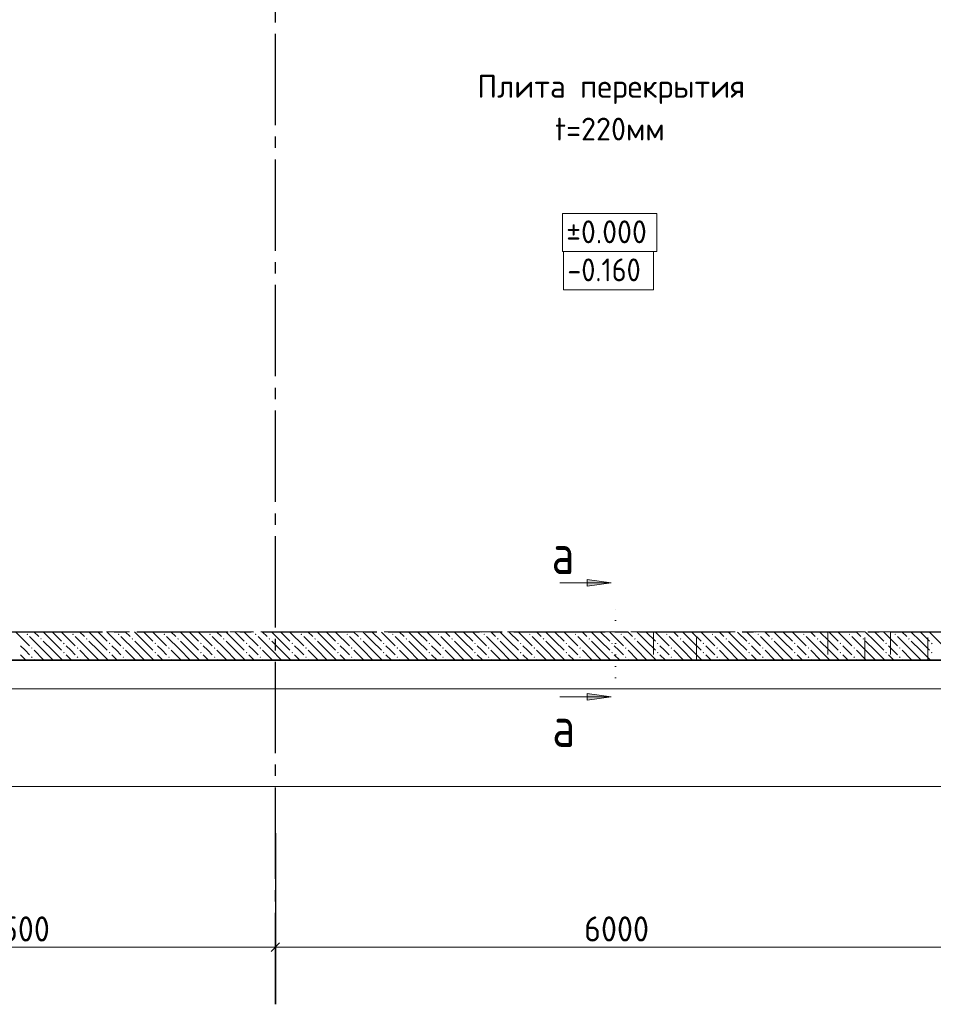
# Model space of a CAD drawing. Header units: millimetres. Extents: x 0 to 59400, y 0 to 42000.
# Tile 5 of 31: x 11574 to 19574, y 16519 to 25143. Entities that reach past the tile are written whole.
import ezdxf

# ---------------------------------------------------------------- set-up
doc = ezdxf.new("R2010")
doc.units = ezdxf.units.MM
for name, pattern in [('______2', [270, 200, -70]), ('______5', [1100, 800, -100, 100, -100]), ('______9', [100, 0, -100])]:
    doc.linetypes.add(name, pattern=pattern)
for name, color, linetype, lineweight in [('Standard', 7, 'Continuous', 25), ('ЖБ Перекрытие верхний уровень', 7, 'Continuous', 18), ('Общий01', 7, 'Continuous', 13), ('Размерная линия_ общее', 7, 'Continuous', 13)]:
    doc.layers.add(name, color=color, linetype=linetype, lineweight=lineweight)
doc.layers.add('ЖБ Стена верхний уровень', color=7, linetype='______2', lineweight=13, true_color=0x656565)
doc.layers.add('Оси', color=7, linetype='______5', lineweight=13, true_color=0x656565)
doc.styles.add('ISOCPEUR', font='txt')

msp = doc.modelspace()

# ---------------------------------------------------------------- hatches: boundary and pattern name
at = {"layer": 'ЖБ Стена верхний уровень', "linetype": 'Continuous', "lineweight": 18, "transparency": 33554687}
for points in [[(11634.1, 19759.6), (11640.6, 19766.1), (11647.1, 19759.6), (11640.6, 19753.1)], [(12034.1, 19759.6), (12040.6, 19766.1), (12047.1, 19759.6), (12040.6, 19753.1)], [(12434.1, 19759.6), (12440.6, 19766.1), (12447.1, 19759.6), (12440.6, 19753.1)], [(12834.1, 19759.6), (12840.6, 19766.1), (12847.1, 19759.6), (12840.6, 19753.1)], [(13234.1, 19759.6), (13240.6, 19766.1), (13247.1, 19759.6), (13240.6, 19753.1)], [(13634.1, 19759.6), (13640.6, 19766.1), (13647.1, 19759.6), (13640.6, 19753.1)], [(14034.1, 19759.6), (14040.6, 19766.1), (14047.1, 19759.6), (14040.6, 19753.1)], [(14434.1, 19759.6), (14440.6, 19766.1), (14447.1, 19759.6), (14440.6, 19753.1)], [(14834.1, 19759.6), (14840.6, 19766.1), (14847.1, 19759.6), (14840.6, 19753.1)], [(15234.1, 19759.6), (15240.6, 19766.1), (15247.1, 19759.6), (15240.6, 19753.1)], [(15634.1, 19759.6), (15640.6, 19766.1), (15647.1, 19759.6), (15640.6, 19753.1)], [(16034.1, 19759.6), (16040.6, 19766.1), (16047.1, 19759.6), (16040.6, 19753.1)], [(16434.1, 19759.6), (16440.6, 19766.1), (16447.1, 19759.6), (16440.6, 19753.1)], [(16834.1, 19759.6), (16840.6, 19766.1), (16847.1, 19759.6), (16840.6, 19753.1)], [(17234.1, 19759.6), (17240.6, 19766.1), (17247.1, 19759.6), (17240.6, 19753.1)], [(17634.1, 19759.6), (17640.6, 19766.1), (17647.1, 19759.6), (17640.6, 19753.1)], [(18034.1, 19759.6), (18040.6, 19766.1), (18047.1, 19759.6), (18040.6, 19753.1)], [(18434.1, 19759.6), (18440.6, 19766.1), (18447.1, 19759.6), (18440.6, 19753.1)], [(18834.1, 19759.6), (18840.6, 19766.1), (18847.1, 19759.6), (18840.6, 19753.1)], [(19234.1, 19759.6), (19240.6, 19766.1), (19247.1, 19759.6), (19240.6, 19753.1)], [(11754.1, 19719.6), (11760.6, 19726.1), (11767.1, 19719.6), (11760.6, 19713.1)], [(11954.1, 19679.6), (11960.6, 19686.1), (11967.1, 19679.6), (11960.6, 19673.1)], [(12154.1, 19719.6), (12160.6, 19726.1), (12167.1, 19719.6), (12160.6, 19713.1)], [(12354.1, 19679.6), (12360.6, 19686.1), (12367.1, 19679.6), (12360.6, 19673.1)], [(12554.1, 19719.6), (12560.6, 19726.1), (12567.1, 19719.6), (12560.6, 19713.1)], [(12754.1, 19679.6), (12760.6, 19686.1), (12767.1, 19679.6), (12760.6, 19673.1)], [(12954.1, 19719.6), (12960.6, 19726.1), (12967.1, 19719.6), (12960.6, 19713.1)], [(13154.1, 19679.6), (13160.6, 19686.1), (13167.1, 19679.6), (13160.6, 19673.1)], [(13354.1, 19719.6), (13360.6, 19726.1), (13367.1, 19719.6), (13360.6, 19713.1)], [(13554.1, 19679.6), (13560.6, 19686.1), (13567.1, 19679.6), (13560.6, 19673.1)], [(13754.1, 19719.6), (13760.6, 19726.1), (13767.1, 19719.6), (13760.6, 19713.1)], [(13954.1, 19679.6), (13960.6, 19686.1), (13967.1, 19679.6), (13960.6, 19673.1)], [(14154.1, 19719.6), (14160.6, 19726.1), (14167.1, 19719.6), (14160.6, 19713.1)], [(14354.1, 19679.6), (14360.6, 19686.1), (14367.1, 19679.6), (14360.6, 19673.1)], [(14554.1, 19719.6), (14560.6, 19726.1), (14567.1, 19719.6), (14560.6, 19713.1)], [(14754.1, 19679.6), (14760.6, 19686.1), (14767.1, 19679.6), (14760.6, 19673.1)], [(14954.1, 19719.6), (14960.6, 19726.1), (14967.1, 19719.6), (14960.6, 19713.1)], [(15154.1, 19679.6), (15160.6, 19686.1), (15167.1, 19679.6), (15160.6, 19673.1)], [(15354.1, 19719.6), (15360.6, 19726.1), (15367.1, 19719.6), (15360.6, 19713.1)], [(15554.1, 19679.6), (15560.6, 19686.1), (15567.1, 19679.6), (15560.6, 19673.1)], [(15754.1, 19719.6), (15760.6, 19726.1), (15767.1, 19719.6), (15760.6, 19713.1)], [(15954.1, 19679.6), (15960.6, 19686.1), (15967.1, 19679.6), (15960.6, 19673.1)], [(16154.1, 19719.6), (16160.6, 19726.1), (16167.1, 19719.6), (16160.6, 19713.1)], [(16354.1, 19679.6), (16360.6, 19686.1), (16367.1, 19679.6), (16360.6, 19673.1)], [(16554.1, 19719.6), (16560.6, 19726.1), (16567.1, 19719.6), (16560.6, 19713.1)], [(16754.1, 19679.6), (16760.6, 19686.1), (16767.1, 19679.6), (16760.6, 19673.1)], [(16954.1, 19719.6), (16960.6, 19726.1), (16967.1, 19719.6), (16960.6, 19713.1)], [(17154.1, 19679.6), (17160.6, 19686.1), (17167.1, 19679.6), (17160.6, 19673.1)], [(17354.1, 19719.6), (17360.6, 19726.1), (17367.1, 19719.6), (17360.6, 19713.1)], [(17554.1, 19679.6), (17560.6, 19686.1), (17567.1, 19679.6), (17560.6, 19673.1)], [(17754.1, 19719.6), (17760.6, 19726.1), (17767.1, 19719.6), (17760.6, 19713.1)], [(17954.1, 19679.6), (17960.6, 19686.1), (17967.1, 19679.6), (17960.6, 19673.1)], [(18154.1, 19719.6), (18160.6, 19726.1), (18167.1, 19719.6), (18160.6, 19713.1)], [(18354.1, 19679.6), (18360.6, 19686.1), (18367.1, 19679.6), (18360.6, 19673.1)], [(18554.1, 19719.6), (18560.6, 19726.1), (18567.1, 19719.6), (18560.6, 19713.1)], [(18754.1, 19679.6), (18760.6, 19686.1), (18767.1, 19679.6), (18760.6, 19673.1)], [(18954.1, 19719.6), (18960.6, 19726.1), (18967.1, 19719.6), (18960.6, 19713.1)], [(19154.1, 19679.6), (19160.6, 19686.1), (19167.1, 19679.6), (19160.6, 19673.1)], [(19354.1, 19719.6), (19360.6, 19726.1), (19367.1, 19719.6), (19360.6, 19713.1)], [(19554.1, 19679.6), (19560.6, 19686.1), (19567.1, 19679.6), (19560.6, 19673.1)], [(11674.1, 19639.6), (11680.6, 19646.1), (11687.1, 19639.6), (11680.6, 19633.1)], [(11954.1, 19599.6), (11960.6, 19606.1), (11967.1, 19599.6), (11960.6, 19593.1)], [(12074.1, 19639.6), (12080.6, 19646.1), (12087.1, 19639.6), (12080.6, 19633.1)], [(12354.1, 19599.6), (12360.6, 19606.1), (12367.1, 19599.6), (12360.6, 19593.1)], [(12474.1, 19639.6), (12480.6, 19646.1), (12487.1, 19639.6), (12480.6, 19633.1)], [(12754.1, 19599.6), (12760.6, 19606.1), (12767.1, 19599.6), (12760.6, 19593.1)], [(12874.1, 19639.6), (12880.6, 19646.1), (12887.1, 19639.6), (12880.6, 19633.1)], [(13154.1, 19599.6), (13160.6, 19606.1), (13167.1, 19599.6), (13160.6, 19593.1)], [(13274.1, 19639.6), (13280.6, 19646.1), (13287.1, 19639.6), (13280.6, 19633.1)], [(13554.1, 19599.6), (13560.6, 19606.1), (13567.1, 19599.6), (13560.6, 19593.1)], [(13674.1, 19639.6), (13680.6, 19646.1), (13687.1, 19639.6), (13680.6, 19633.1)], [(13954.1, 19599.6), (13960.6, 19606.1), (13967.1, 19599.6), (13960.6, 19593.1)], [(14074.1, 19639.6), (14080.6, 19646.1), (14087.1, 19639.6), (14080.6, 19633.1)], [(14354.1, 19599.6), (14360.6, 19606.1), (14367.1, 19599.6), (14360.6, 19593.1)], [(14474.1, 19639.6), (14480.6, 19646.1), (14487.1, 19639.6), (14480.6, 19633.1)], [(14754.1, 19599.6), (14760.6, 19606.1), (14767.1, 19599.6), (14760.6, 19593.1)], [(14874.1, 19639.6), (14880.6, 19646.1), (14887.1, 19639.6), (14880.6, 19633.1)], [(15154.1, 19599.6), (15160.6, 19606.1), (15167.1, 19599.6), (15160.6, 19593.1)], [(15274.1, 19639.6), (15280.6, 19646.1), (15287.1, 19639.6), (15280.6, 19633.1)], [(15554.1, 19599.6), (15560.6, 19606.1), (15567.1, 19599.6), (15560.6, 19593.1)], [(15674.1, 19639.6), (15680.6, 19646.1), (15687.1, 19639.6), (15680.6, 19633.1)], [(15954.1, 19599.6), (15960.6, 19606.1), (15967.1, 19599.6), (15960.6, 19593.1)], [(16074.1, 19639.6), (16080.6, 19646.1), (16087.1, 19639.6), (16080.6, 19633.1)], [(16354.1, 19599.6), (16360.6, 19606.1), (16367.1, 19599.6), (16360.6, 19593.1)], [(16474.1, 19639.6), (16480.6, 19646.1), (16487.1, 19639.6), (16480.6, 19633.1)], [(16754.1, 19599.6), (16760.6, 19606.1), (16767.1, 19599.6), (16760.6, 19593.1)], [(16874.1, 19639.6), (16880.6, 19646.1), (16887.1, 19639.6), (16880.6, 19633.1)], [(17154.1, 19599.6), (17160.6, 19606.1), (17167.1, 19599.6), (17160.6, 19593.1)], [(17274.1, 19639.6), (17280.6, 19646.1), (17287.1, 19639.6), (17280.6, 19633.1)], [(17554.1, 19599.6), (17560.6, 19606.1), (17567.1, 19599.6), (17560.6, 19593.1)], [(17674.1, 19639.6), (17680.6, 19646.1), (17687.1, 19639.6), (17680.6, 19633.1)], [(17954.1, 19599.6), (17960.6, 19606.1), (17967.1, 19599.6), (17960.6, 19593.1)], [(18074.1, 19639.6), (18080.6, 19646.1), (18087.1, 19639.6), (18080.6, 19633.1)], [(18354.1, 19599.6), (18360.6, 19606.1), (18367.1, 19599.6), (18360.6, 19593.1)], [(18474.1, 19639.6), (18480.6, 19646.1), (18487.1, 19639.6), (18480.6, 19633.1)], [(18754.1, 19599.6), (18760.6, 19606.1), (18767.1, 19599.6), (18760.6, 19593.1)], [(18874.1, 19639.6), (18880.6, 19646.1), (18887.1, 19639.6), (18880.6, 19633.1)], [(19154.1, 19599.6), (19160.6, 19606.1), (19167.1, 19599.6), (19160.6, 19593.1)], [(19274.1, 19639.6), (19280.6, 19646.1), (19287.1, 19639.6), (19280.6, 19633.1)], [(19554.1, 19599.6), (19560.6, 19606.1), (19567.1, 19599.6), (19560.6, 19593.1)], [(11674.1, 19559.6), (11680.6, 19566.1), (11687.1, 19559.6), (11680.6, 19553.1)], [(12074.1, 19559.6), (12080.6, 19566.1), (12087.1, 19559.6), (12080.6, 19553.1)], [(12474.1, 19559.6), (12480.6, 19566.1), (12487.1, 19559.6), (12480.6, 19553.1)], [(12874.1, 19559.6), (12880.6, 19566.1), (12887.1, 19559.6), (12880.6, 19553.1)], [(13274.1, 19559.6), (13280.6, 19566.1), (13287.1, 19559.6), (13280.6, 19553.1)], [(13674.1, 19559.6), (13680.6, 19566.1), (13687.1, 19559.6), (13680.6, 19553.1)], [(14074.1, 19559.6), (14080.6, 19566.1), (14087.1, 19559.6), (14080.6, 19553.1)], [(14474.1, 19559.6), (14480.6, 19566.1), (14487.1, 19559.6), (14480.6, 19553.1)], [(14874.1, 19559.6), (14880.6, 19566.1), (14887.1, 19559.6), (14880.6, 19553.1)], [(15274.1, 19559.6), (15280.6, 19566.1), (15287.1, 19559.6), (15280.6, 19553.1)], [(15674.1, 19559.6), (15680.6, 19566.1), (15687.1, 19559.6), (15680.6, 19553.1)], [(16074.1, 19559.6), (16080.6, 19566.1), (16087.1, 19559.6), (16080.6, 19553.1)], [(16474.1, 19559.6), (16480.6, 19566.1), (16487.1, 19559.6), (16480.6, 19553.1)], [(16874.1, 19559.6), (16880.6, 19566.1), (16887.1, 19559.6), (16880.6, 19553.1)], [(17274.1, 19559.6), (17280.6, 19566.1), (17287.1, 19559.6), (17280.6, 19553.1)], [(17674.1, 19559.6), (17680.6, 19566.1), (17687.1, 19559.6), (17680.6, 19553.1)], [(18074.1, 19559.6), (18080.6, 19566.1), (18087.1, 19559.6), (18080.6, 19553.1)], [(18474.1, 19559.6), (18480.6, 19566.1), (18487.1, 19559.6), (18480.6, 19553.1)], [(18874.1, 19559.6), (18880.6, 19566.1), (18887.1, 19559.6), (18880.6, 19553.1)], [(19274.1, 19559.6), (19280.6, 19566.1), (19287.1, 19559.6), (19280.6, 19553.1)]]:
    msp.add_hatch(color=7, dxfattribs=at).paths.add_polyline_path(points, flags=16)
at = {"layer": 'Общий01', "linetype": 'Continuous', "lineweight": 13, "transparency": 33554687}
for points in [[(16543.9, 20240.1), (16753.9, 20210.2), (16543.9, 20180.2)], [(16543.9, 19242.6), (16753.9, 19212.6), (16543.9, 19182.6)]]:
    msp.add_hatch(color=7, dxfattribs=at).paths.add_polyline_path(points, flags=16)

# ---------------------------------------------------------------- linework, layer by layer
at = {"layer": 'Standard', "color": 7, "linetype": 'Continuous', "lineweight": 13, "transparency": 33554687}
for points in [[(59400, 42000), (0, 42000), (0, 19532), (59400, 19532), (59400, 42000)], [(6812.7, 19282), (55405.8, 19282), (55405.8, 38032), (6812.7, 38032), (6812.7, 19282)], [(6812.7, 19532), (55406.2, 19532), (55406.2, 38032), (6812.7, 38032), (6812.7, 19532)]]:
    msp.add_lwpolyline(points, dxfattribs=at)
at = {"layer": 'Standard', "color": 252, "linetype": 'Continuous', "lineweight": 18, "true_color": 0x8f8f8f, "transparency": 33554687}
msp.add_lwpolyline([(16325.7, 23111.5), (17152.4, 23111.5), (17152.4, 23444.8), (16325.7, 23444.8), (16325.7, 23111.5)], dxfattribs=at)
at = {"layer": 'ЖБ Перекрытие верхний уровень', "color": 7, "linetype": 'Continuous', "lineweight": 35, "transparency": 33554687}
msp.add_line((9062.7, 19532), (22662.7, 19532), dxfattribs=at)
at = {"layer": 'ЖБ Стена верхний уровень', "color": 251, "linetype": '______2', "lineweight": 13, "true_color": 0x656565, "transparency": 33554687}
for p, q in [((17124.2, 19782), (9312.7, 19782)), ((17124.2, 19782), (17124.2, 19532)), ((17501.2, 19782), (17124.2, 19782)), ((17501.2, 19532), (17501.2, 19782)), ((18650.2, 19782), (17501.2, 19782)), ((18650.2, 19782), (18650.2, 19532)), ((18975.2, 19782), (18650.2, 19782)), ((18975.2, 19532), (18975.2, 19782)), ((19200.2, 19782), (18975.2, 19782)), ((19200.2, 19782), (19200.2, 19532)), ((19525.2, 19782), (19200.2, 19782)), ((19525.2, 19532), (19525.2, 19782)), ((22412.7, 19782), (19525.2, 19782)), ((9312.7, 19532), (17124.2, 19532)), ((17124.2, 19532), (17501.2, 19532)), ((17501.2, 19532), (18650.2, 19532)), ((18650.2, 19532), (18975.2, 19532)), ((18975.2, 19532), (19200.2, 19532)), ((19200.2, 19532), (19525.2, 19532)), ((19525.2, 19532), (22412.7, 19532))]:
    msp.add_line(p, q, dxfattribs=at)
at = {"layer": 'ЖБ Стена верхний уровень', "color": 9, "linetype": 'Continuous', "lineweight": 18, "true_color": 0xc7c7c7, "transparency": 33554687}
for p, q in [((11540.6, 19779.6), (11660.6, 19659.6)), ((11618.1, 19782), (11620.6, 19779.6)), ((11698.1, 19782), (11740.6, 19739.6)), ((11860.6, 19699.6), (11778.1, 19782)), ((11860.6, 19779.6), (11940.6, 19699.6)), ((11940.6, 19779.6), (12060.6, 19659.6)), ((12018.1, 19782), (12020.6, 19779.6)), ((12098.1, 19782), (12140.6, 19739.6)), ((12260.6, 19699.6), (12178.1, 19782)), ((12260.6, 19779.6), (12340.6, 19699.6)), ((12340.6, 19779.6), (12460.6, 19659.6)), ((12418.1, 19782), (12420.6, 19779.6)), ((12498.1, 19782), (12540.6, 19739.6)), ((12660.6, 19699.6), (12578.1, 19782)), ((12660.6, 19779.6), (12740.6, 19699.6)), ((12740.6, 19779.6), (12860.6, 19659.6)), ((12818.1, 19782), (12820.6, 19779.6)), ((12898.1, 19782), (12940.6, 19739.6)), ((13060.6, 19699.6), (12978.1, 19782)), ((13060.6, 19779.6), (13140.6, 19699.6)), ((13140.6, 19779.6), (13260.6, 19659.6)), ((13218.1, 19782), (13220.6, 19779.6)), ((13298.1, 19782), (13340.6, 19739.6)), ((13460.6, 19699.6), (13378.1, 19782)), ((13460.6, 19779.6), (13540.6, 19699.6)), ((13540.6, 19779.6), (13660.6, 19659.6)), ((13618.1, 19782), (13620.6, 19779.6)), ((13698.1, 19782), (13740.6, 19739.6)), ((13860.6, 19699.6), (13778.1, 19782)), ((13860.6, 19779.6), (13940.6, 19699.6)), ((13940.6, 19779.6), (14060.6, 19659.6)), ((14018.1, 19782), (14020.6, 19779.6)), ((14098.1, 19782), (14140.6, 19739.6)), ((14260.6, 19699.6), (14178.1, 19782)), ((14260.6, 19779.6), (14340.6, 19699.6)), ((14340.6, 19779.6), (14460.6, 19659.6)), ((14418.1, 19782), (14420.6, 19779.6)), ((14498.1, 19782), (14540.6, 19739.6)), ((14660.6, 19699.6), (14578.1, 19782)), ((14660.6, 19779.6), (14740.6, 19699.6)), ((14740.6, 19779.6), (14860.6, 19659.6)), ((14818.1, 19782), (14820.6, 19779.6)), ((14898.1, 19782), (14940.6, 19739.6)), ((15060.6, 19699.6), (14978.1, 19782)), ((15060.6, 19779.6), (15140.6, 19699.6)), ((15140.6, 19779.6), (15260.6, 19659.6)), ((15218.1, 19782), (15220.6, 19779.6)), ((15298.1, 19782), (15340.6, 19739.6)), ((15460.6, 19699.6), (15378.1, 19782)), ((15460.6, 19779.6), (15540.6, 19699.6)), ((15540.6, 19779.6), (15660.6, 19659.6)), ((15618.1, 19782), (15620.6, 19779.6)), ((15698.1, 19782), (15740.6, 19739.6)), ((15860.6, 19699.6), (15778.1, 19782)), ((15860.6, 19779.6), (15940.6, 19699.6)), ((15940.6, 19779.6), (16060.6, 19659.6)), ((16018.1, 19782), (16020.6, 19779.6)), ((16098.1, 19782), (16140.6, 19739.6)), ((16260.6, 19699.6), (16178.1, 19782)), ((16260.6, 19779.6), (16340.6, 19699.6)), ((16340.6, 19779.6), (16460.6, 19659.6)), ((16418.1, 19782), (16420.6, 19779.6)), ((16498.1, 19782), (16540.6, 19739.6)), ((16660.6, 19699.6), (16578.1, 19782)), ((16660.6, 19779.6), (16740.6, 19699.6)), ((16740.6, 19779.6), (16860.6, 19659.6)), ((16818.1, 19782), (16820.6, 19779.6)), ((16898.1, 19782), (16940.6, 19739.6)), ((17060.6, 19699.6), (16978.1, 19782)), ((17060.6, 19779.6), (17140.6, 19699.6)), ((17140.6, 19779.6), (17260.6, 19659.6)), ((17218.1, 19782), (17220.6, 19779.6)), ((17298.1, 19782), (17340.6, 19739.6)), ((17460.6, 19699.6), (17378.1, 19782)), ((17460.6, 19779.6), (17540.6, 19699.6)), ((17540.6, 19779.6), (17660.6, 19659.6)), ((17618.1, 19782), (17620.6, 19779.6)), ((17698.1, 19782), (17740.6, 19739.6)), ((17860.6, 19699.6), (17778.1, 19782)), ((17860.6, 19779.6), (17940.6, 19699.6)), ((17940.6, 19779.6), (18060.6, 19659.6)), ((18018.1, 19782), (18020.6, 19779.6)), ((18098.1, 19782), (18140.6, 19739.6)), ((18260.6, 19699.6), (18178.1, 19782)), ((18260.6, 19779.6), (18340.6, 19699.6)), ((18340.6, 19779.6), (18460.6, 19659.6)), ((18418.1, 19782), (18420.6, 19779.6)), ((18498.1, 19782), (18540.6, 19739.6)), ((18660.6, 19699.6), (18578.1, 19782)), ((18660.6, 19779.6), (18740.6, 19699.6)), ((18740.6, 19779.6), (18860.6, 19659.6)), ((18818.1, 19782), (18820.6, 19779.6)), ((18898.1, 19782), (18940.6, 19739.6)), ((19060.6, 19699.6), (18978.1, 19782)), ((19060.6, 19779.6), (19140.6, 19699.6)), ((19140.6, 19779.6), (19260.6, 19659.6)), ((19218.1, 19782), (19220.6, 19779.6)), ((19298.1, 19782), (19340.6, 19739.6)), ((19460.6, 19699.6), (19378.1, 19782)), ((19460.6, 19779.6), (19540.6, 19699.6)), ((19540.6, 19779.6), (19660.6, 19659.6)), ((11780.6, 19619.6), (11660.6, 19739.6)), ((11780.6, 19699.6), (11860.6, 19619.6)), ((11860.6, 19699.6), (11940.6, 19619.6)), ((12180.6, 19619.6), (12060.6, 19739.6)), ((12180.6, 19699.6), (12260.6, 19619.6)), ((12260.6, 19699.6), (12340.6, 19619.6)), ((12580.6, 19619.6), (12460.6, 19739.6)), ((12580.6, 19699.6), (12660.6, 19619.6)), ((12660.6, 19699.6), (12740.6, 19619.6)), ((12980.6, 19619.6), (12860.6, 19739.6)), ((12980.6, 19699.6), (13060.6, 19619.6)), ((13060.6, 19699.6), (13140.6, 19619.6)), ((13380.6, 19619.6), (13260.6, 19739.6)), ((13380.6, 19699.6), (13460.6, 19619.6)), ((13460.6, 19699.6), (13540.6, 19619.6)), ((13780.6, 19619.6), (13660.6, 19739.6)), ((13780.6, 19699.6), (13860.6, 19619.6)), ((13860.6, 19699.6), (13940.6, 19619.6)), ((14180.6, 19619.6), (14060.6, 19739.6)), ((14180.6, 19699.6), (14260.6, 19619.6)), ((14260.6, 19699.6), (14340.6, 19619.6)), ((14580.6, 19619.6), (14460.6, 19739.6)), ((14580.6, 19699.6), (14660.6, 19619.6)), ((14660.6, 19699.6), (14740.6, 19619.6)), ((14980.6, 19619.6), (14860.6, 19739.6)), ((14980.6, 19699.6), (15060.6, 19619.6)), ((15060.6, 19699.6), (15140.6, 19619.6)), ((15380.6, 19619.6), (15260.6, 19739.6)), ((15380.6, 19699.6), (15460.6, 19619.6)), ((15460.6, 19699.6), (15540.6, 19619.6)), ((15780.6, 19619.6), (15660.6, 19739.6)), ((15780.6, 19699.6), (15860.6, 19619.6)), ((15860.6, 19699.6), (15940.6, 19619.6)), ((16180.6, 19619.6), (16060.6, 19739.6)), ((16180.6, 19699.6), (16260.6, 19619.6)), ((16260.6, 19699.6), (16340.6, 19619.6)), ((16580.6, 19619.6), (16460.6, 19739.6)), ((16580.6, 19699.6), (16660.6, 19619.6)), ((16660.6, 19699.6), (16740.6, 19619.6)), ((16980.6, 19619.6), (16860.6, 19739.6)), ((16980.6, 19699.6), (17060.6, 19619.6)), ((17060.6, 19699.6), (17140.6, 19619.6)), ((17380.6, 19619.6), (17260.6, 19739.6)), ((17380.6, 19699.6), (17460.6, 19619.6)), ((17460.6, 19699.6), (17540.6, 19619.6)), ((17780.6, 19619.6), (17660.6, 19739.6)), ((17780.6, 19699.6), (17860.6, 19619.6)), ((17860.6, 19699.6), (17940.6, 19619.6)), ((18180.6, 19619.6), (18060.6, 19739.6)), ((18180.6, 19699.6), (18260.6, 19619.6)), ((18260.6, 19699.6), (18340.6, 19619.6)), ((18580.6, 19619.6), (18460.6, 19739.6)), ((18580.6, 19699.6), (18660.6, 19619.6)), ((18660.6, 19699.6), (18740.6, 19619.6)), ((18980.6, 19619.6), (18860.6, 19739.6)), ((18980.6, 19699.6), (19060.6, 19619.6)), ((19060.6, 19699.6), (19140.6, 19619.6)), ((19380.6, 19619.6), (19260.6, 19739.6)), ((19380.6, 19699.6), (19460.6, 19619.6)), ((19460.6, 19699.6), (19540.6, 19619.6)), ((11620.6, 19619.6), (11580.6, 19659.6)), ((11580.6, 19579.6), (11628.1, 19532)), ((11660.6, 19579.6), (11620.6, 19619.6)), ((11700.6, 19619.6), (11780.6, 19539.6)), ((11780.6, 19619.6), (11860.6, 19539.6)), ((11860.6, 19619.6), (11948.1, 19532)), ((12020.6, 19619.6), (11980.6, 19659.6)), ((11980.6, 19579.6), (12028.1, 19532)), ((12060.6, 19579.6), (12020.6, 19619.6)), ((12100.6, 19619.6), (12180.6, 19539.6)), ((12180.6, 19619.6), (12260.6, 19539.6)), ((12260.6, 19619.6), (12348.1, 19532)), ((12420.6, 19619.6), (12380.6, 19659.6)), ((12380.6, 19579.6), (12428.1, 19532)), ((12460.6, 19579.6), (12420.6, 19619.6)), ((12500.6, 19619.6), (12580.6, 19539.6)), ((12580.6, 19619.6), (12660.6, 19539.6)), ((12660.6, 19619.6), (12748.1, 19532)), ((12820.6, 19619.6), (12780.6, 19659.6)), ((12780.6, 19579.6), (12828.1, 19532)), ((12860.6, 19579.6), (12820.6, 19619.6)), ((12900.6, 19619.6), (12980.6, 19539.6)), ((12980.6, 19619.6), (13060.6, 19539.6)), ((13060.6, 19619.6), (13148.1, 19532)), ((13220.6, 19619.6), (13180.6, 19659.6)), ((13180.6, 19579.6), (13228.1, 19532)), ((13260.6, 19579.6), (13220.6, 19619.6)), ((13300.6, 19619.6), (13380.6, 19539.6)), ((13380.6, 19619.6), (13460.6, 19539.6)), ((13460.6, 19619.6), (13548.1, 19532)), ((13620.6, 19619.6), (13580.6, 19659.6)), ((13580.6, 19579.6), (13628.1, 19532)), ((13660.6, 19579.6), (13620.6, 19619.6)), ((13700.6, 19619.6), (13780.6, 19539.6)), ((13780.6, 19619.6), (13860.6, 19539.6)), ((13860.6, 19619.6), (13948.1, 19532)), ((14020.6, 19619.6), (13980.6, 19659.6)), ((13980.6, 19579.6), (14028.1, 19532)), ((14060.6, 19579.6), (14020.6, 19619.6)), ((14100.6, 19619.6), (14180.6, 19539.6)), ((14180.6, 19619.6), (14260.6, 19539.6)), ((14260.6, 19619.6), (14348.1, 19532)), ((14420.6, 19619.6), (14380.6, 19659.6)), ((14380.6, 19579.6), (14428.1, 19532)), ((14460.6, 19579.6), (14420.6, 19619.6)), ((14500.6, 19619.6), (14580.6, 19539.6)), ((14580.6, 19619.6), (14660.6, 19539.6)), ((14660.6, 19619.6), (14748.1, 19532)), ((14820.6, 19619.6), (14780.6, 19659.6)), ((14780.6, 19579.6), (14828.1, 19532)), ((14860.6, 19579.6), (14820.6, 19619.6)), ((14900.6, 19619.6), (14980.6, 19539.6)), ((14980.6, 19619.6), (15060.6, 19539.6)), ((15060.6, 19619.6), (15148.1, 19532)), ((15220.6, 19619.6), (15180.6, 19659.6)), ((15180.6, 19579.6), (15228.1, 19532)), ((15260.6, 19579.6), (15220.6, 19619.6)), ((15300.6, 19619.6), (15380.6, 19539.6)), ((15380.6, 19619.6), (15460.6, 19539.6)), ((15460.6, 19619.6), (15548.1, 19532)), ((15620.6, 19619.6), (15580.6, 19659.6)), ((15580.6, 19579.6), (15628.1, 19532)), ((15660.6, 19579.6), (15620.6, 19619.6)), ((15700.6, 19619.6), (15780.6, 19539.6)), ((15780.6, 19619.6), (15860.6, 19539.6)), ((15860.6, 19619.6), (15948.1, 19532)), ((16020.6, 19619.6), (15980.6, 19659.6)), ((15980.6, 19579.6), (16028.1, 19532)), ((16060.6, 19579.6), (16020.6, 19619.6)), ((16100.6, 19619.6), (16180.6, 19539.6)), ((16180.6, 19619.6), (16260.6, 19539.6)), ((16260.6, 19619.6), (16348.1, 19532)), ((16420.6, 19619.6), (16380.6, 19659.6)), ((16380.6, 19579.6), (16428.1, 19532)), ((16460.6, 19579.6), (16420.6, 19619.6)), ((16500.6, 19619.6), (16580.6, 19539.6)), ((16580.6, 19619.6), (16660.6, 19539.6)), ((16660.6, 19619.6), (16748.1, 19532)), ((16820.6, 19619.6), (16780.6, 19659.6)), ((16780.6, 19579.6), (16828.1, 19532)), ((16860.6, 19579.6), (16820.6, 19619.6)), ((16900.6, 19619.6), (16980.6, 19539.6)), ((16980.6, 19619.6), (17060.6, 19539.6)), ((17060.6, 19619.6), (17148.1, 19532)), ((17220.6, 19619.6), (17180.6, 19659.6)), ((17180.6, 19579.6), (17228.1, 19532)), ((17260.6, 19579.6), (17220.6, 19619.6)), ((17300.6, 19619.6), (17380.6, 19539.6)), ((17380.6, 19619.6), (17460.6, 19539.6)), ((17460.6, 19619.6), (17548.1, 19532)), ((17620.6, 19619.6), (17580.6, 19659.6)), ((17580.6, 19579.6), (17628.1, 19532)), ((17660.6, 19579.6), (17620.6, 19619.6)), ((17700.6, 19619.6), (17780.6, 19539.6)), ((17780.6, 19619.6), (17860.6, 19539.6)), ((17860.6, 19619.6), (17948.1, 19532)), ((18020.6, 19619.6), (17980.6, 19659.6)), ((17980.6, 19579.6), (18028.1, 19532)), ((18060.6, 19579.6), (18020.6, 19619.6)), ((18100.6, 19619.6), (18180.6, 19539.6)), ((18180.6, 19619.6), (18260.6, 19539.6)), ((18260.6, 19619.6), (18348.1, 19532)), ((18420.6, 19619.6), (18380.6, 19659.6)), ((18380.6, 19579.6), (18428.1, 19532)), ((18460.6, 19579.6), (18420.6, 19619.6)), ((18500.6, 19619.6), (18580.6, 19539.6)), ((18580.6, 19619.6), (18660.6, 19539.6)), ((18660.6, 19619.6), (18748.1, 19532)), ((18820.6, 19619.6), (18780.6, 19659.6)), ((18780.6, 19579.6), (18828.1, 19532)), ((18860.6, 19579.6), (18820.6, 19619.6)), ((18900.6, 19619.6), (18980.6, 19539.6)), ((18980.6, 19619.6), (19060.6, 19539.6)), ((19060.6, 19619.6), (19148.1, 19532)), ((19220.6, 19619.6), (19180.6, 19659.6)), ((19180.6, 19579.6), (19228.1, 19532)), ((19260.6, 19579.6), (19220.6, 19619.6)), ((19300.6, 19619.6), (19380.6, 19539.6)), ((19380.6, 19619.6), (19460.6, 19539.6)), ((19460.6, 19619.6), (19548.1, 19532)), ((11700.6, 19539.6), (11708.1, 19532)), ((12100.6, 19539.6), (12108.1, 19532)), ((12500.6, 19539.6), (12508.1, 19532)), ((12900.6, 19539.6), (12908.1, 19532)), ((13300.6, 19539.6), (13308.1, 19532)), ((13700.6, 19539.6), (13708.1, 19532)), ((14100.6, 19539.6), (14108.1, 19532)), ((14500.6, 19539.6), (14508.1, 19532)), ((14900.6, 19539.6), (14908.1, 19532)), ((15300.6, 19539.6), (15308.1, 19532)), ((15700.6, 19539.6), (15708.1, 19532)), ((16100.6, 19539.6), (16108.1, 19532)), ((16500.6, 19539.6), (16508.1, 19532)), ((16900.6, 19539.6), (16908.1, 19532)), ((17300.6, 19539.6), (17308.1, 19532)), ((17700.6, 19539.6), (17708.1, 19532)), ((18100.6, 19539.6), (18108.1, 19532)), ((18500.6, 19539.6), (18508.1, 19532)), ((18900.6, 19539.6), (18908.1, 19532)), ((19300.6, 19539.6), (19308.1, 19532))]:
    msp.add_line(p, q, dxfattribs=at)
at = {"layer": 'Общий01', "color": 7, "linetype": 'Continuous', "lineweight": 13, "transparency": 33554687}
for p, q in [((16753.9, 20210.2), (16303.9, 20210.2)), ((16543.9, 20210.2), (16528.9, 20210.2)), ((16543.9, 20180.2), (16543.9, 20240.1)), ((16543.9, 20240.1), (16753.9, 20210.2)), ((16753.9, 20210.2), (16543.9, 20180.2)), ((16753.9, 20210.2), (16753.9, 20210.2)), ((16753.9, 20210.2), (16753.9, 20210.2)), ((16753.9, 20210.2), (16753.9, 20210.2)), ((16543.9, 19182.6), (16543.9, 19242.6)), ((16543.9, 19242.6), (16753.9, 19212.6)), ((16753.9, 19212.6), (16303.9, 19212.6)), ((16543.9, 19212.6), (16528.9, 19212.6)), ((16753.9, 19212.6), (16543.9, 19182.6)), ((16753.9, 19212.6), (16753.9, 19212.6)), ((16753.9, 19212.6), (16753.9, 19212.6)), ((16753.9, 19212.6), (16753.9, 19212.6))]:
    msp.add_line(p, q, dxfattribs=at)
at = {"layer": 'Общий01', "color": 7, "linetype": '______9', "lineweight": 13, "transparency": 33554687}
msp.add_line((16789.9, 19379.1), (16789.9, 20018), dxfattribs=at)
at = {"layer": 'Общий01', "color": 7, "linetype": 'Continuous', "lineweight": 18, "transparency": 33554687}
msp.add_lwpolyline([(16335.7, 22778.1), (17122.4, 22778.1), (17122.4, 23111.5), (16335.7, 23111.5), (16335.7, 22778.1)], dxfattribs=at)
at = {"layer": 'Оси', "color": 8, "linetype": '______5', "lineweight": -3, "transparency": 33554687}
for p, q in [((13812.7, 16519.3), (13812.7, 38804.6)), ((3800, 19782), (49030, 19782))]:
    msp.add_line(p, q, dxfattribs=at)
at = {"layer": 'Оси', "color": 7, "linetype": 'Continuous', "lineweight": 25, "transparency": 33554687}
msp.add_line((13812.7, 18019.3), (13812.7, 16519.3), dxfattribs=at)
at = {"layer": 'Размерная линия_ общее', "color": 7, "linetype": 'Continuous', "lineweight": 13, "transparency": 33554687}
for p, q in [((9062.7, 18425.7), (48595.3, 18425.7)), ((9312.7, 17019.3), (13812.7, 17019.3)), ((13812.7, 17019.3), (19812.7, 17019.3))]:
    msp.add_line(p, q, dxfattribs=at)
at = {"layer": 'Размерная линия_ общее', "color": 253, "linetype": 'Continuous', "lineweight": -3, "true_color": 0xa0a0a0, "transparency": 33554687}
for q in [(13812.7, 17144.3), (13812.7, 16894.3), (13812.7, 16719.3)]:
    msp.add_line((13812.7, 17019.3), q, dxfattribs=at)
at = {"layer": 'Размерная линия_ общее', "color": 7, "linetype": 'Continuous', "lineweight": 25, "transparency": 33554687}
msp.add_line((13775.2, 16981.8), (13850.2, 17056.8), dxfattribs=at)

# ---------------------------------------------------------------- texts
at = {"layer": 'Standard', "color": 252, "linetype": 'Continuous', "lineweight": 18, "true_color": 0x8f8f8f, "transparency": 33554687, "insert": (16359, 23184.8), "char_height": 200, "width": 854.29, "attachment_point": 7, "style": 'ISOCPEUR'}
msp.add_mtext('\\W0.95;%%p0.000', dxfattribs=at)
at = {"layer": 'Общий01', "color": 251, "linetype": 'Continuous', "lineweight": 18, "true_color": 0x656565, "transparency": 33554687, "char_height": 200, "attachment_point": 7, "style": 'ISOCPEUR'}
for s, insert, width in [('\\W0.98;Плита перекрытия', (15580.9, 24404.7), 2456.9), ('\\W0.96;t=220мм', (16260.9, 24084.7), 1095.545)]:
    msp.add_mtext(s, dxfattribs=dict(at, insert=insert, width=width))
at = {"layer": 'Общий01', "color": 7, "linetype": 'Continuous', "lineweight": 18, "transparency": 33554687, "insert": (16369, 22851.5), "char_height": 200, "width": 809.418, "attachment_point": 7, "style": 'ISOCPEUR'}
msp.add_mtext('\\W0.90;-0.160', dxfattribs=at)
at = {"layer": 'Общий01', "color": 7, "linetype": 'Continuous', "lineweight": 35, "transparency": 33554687, "char_height": 350, "attachment_point": 7, "style": 'ISOCPEUR'}
for insert, width in [((16232.1, 20286.7), 419.797), ((16238.3, 18773.8), 419.806)]:
    msp.add_mtext('\\W0.80;а', dxfattribs=dict(at, insert=insert, width=width))
at = {"layer": 'Размерная линия_ общее', "color": 7, "linetype": 'Continuous', "lineweight": 25, "transparency": 33554687, "char_height": 220, "attachment_point": 7, "style": 'ISOCPEUR'}
for s, insert, width in [('\\W0.93;4500', (11254.7, 17069.3), 740.386), ('\\W0.93;6000', (16515.7, 17069.3), 718.108)]:
    msp.add_mtext(s, dxfattribs=dict(at, insert=insert, width=width))

doc.saveas('drawing.dxf')
